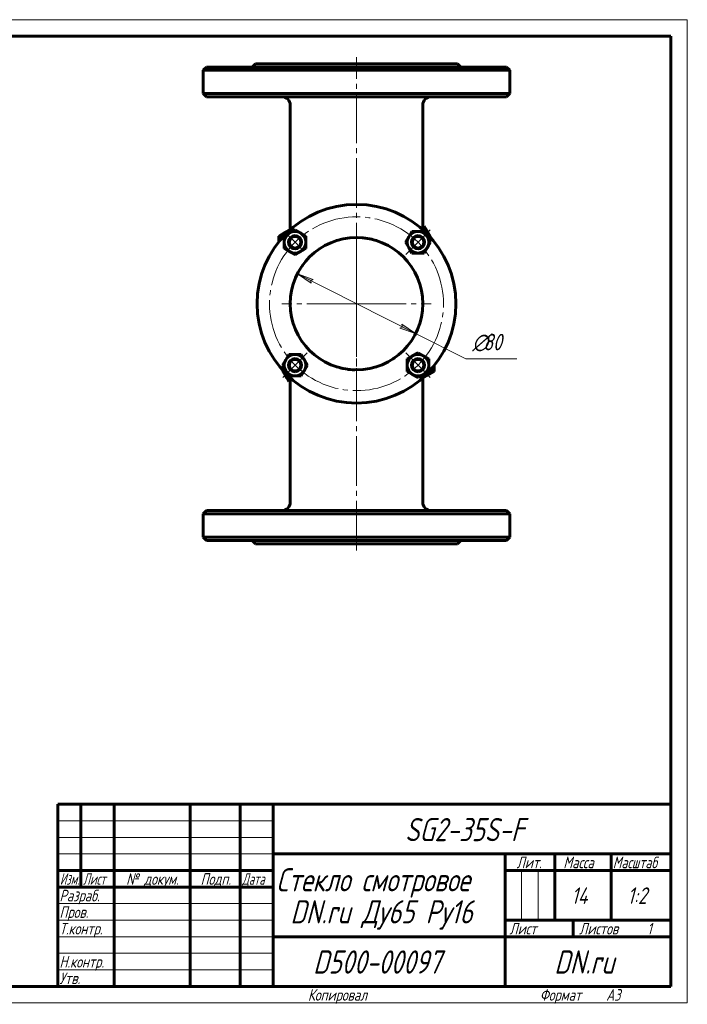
# Model space of a CAD drawing. Header units: millimetres. Extents: x 0 to 420, y 0 to 297.
# Tile 5 of 5: x 219 to 420, y 0 to 297. Entities that reach past the tile are written whole.
import ezdxf

# ---------------------------------------------------------------- set-up
doc = ezdxf.new("R2010")
doc.units = ezdxf.units.MM
for name, pattern in [('K5LT_AXLED', [19.5, 15, -1.5, 1.5, -1.5]), ('K5LT_BASIC', [0]), ('K5LT_THIN', [0])]:
    doc.linetypes.add(name, pattern=pattern)
doc.layers.add('Системный слой', color=7, linetype='Continuous')
doc.layers.add('Системный слой (1)', color=251, linetype='Continuous', true_color=0x6c6c6c)
doc.styles.add('KDIMTEXTSTYLE', font='GOST_AU.SHX', dxfattribs={"width": 0.96, "oblique": 15, "height": 5})
doc.styles.add('KTEXTSTYLE', font='GOST_AU.SHX', dxfattribs={"width": 0.96, "height": 5})
doc.dimstyles.new('KDIMSTYLE (0.50)', dxfattribs={"dimtxt": 5, "dimasz": 1, "dimexe": 2, "dimexo": 0, "dimgap": 1, "dimtad": 1, "dimlfac": 2, "dimtxsty": 'KDIMTEXTSTYLE', "dimsah": 1, "dimcen": 0, "dimdle": 1, "dimadec": 0, "dimazin": 0, "dimtfac": 0.667, "dimtmove": 0, "dimatfit": 3, "dimfxl": 1, "dimtvp": 1, "dimtolj": 1, "dimtzin": 0, "dimarcsym": 0})

# ---------------------------------------------------------------- blocks, each defined once
blk = doc.blocks.new('U52')
at = {"layer": 'Системный слой (1)', "linetype": 'K5LT_BASIC', "lineweight": 60}
for p, q in [((318.28, 191.29), (317.58, 191.37)), ((318.99, 191.24), (318.28, 191.29)), ((319.7, 191.21), (318.99, 191.24))]:
    blk.add_line(p, q, dxfattribs=at)
blk = doc.blocks.new('U53')
at = {"layer": 'Системный слой (1)', "linetype": 'K5LT_BASIC', "lineweight": 60}
for p, q in [((320.52, 231.2), (321.98, 231.12)), ((321.98, 231.12), (323.4, 230.94)), ((323.4, 230.94), (324.79, 230.66))]:
    blk.add_line(p, q, dxfattribs=at)
blk = doc.blocks.new('U54')
at = {"layer": 'Системный слой (1)', "linetype": 'K5LT_BASIC', "lineweight": 60}
for p, q in [((331.33, 194.61), (331.16, 194.5)), ((331.5, 194.73), (331.33, 194.61)), ((331.67, 194.84), (331.5, 194.73))]:
    blk.add_line(p, q, dxfattribs=at)
blk = doc.blocks.new('U55')
at = {"layer": 'Системный слой (1)', "linetype": 'K5LT_BASIC', "lineweight": 60}
for p, q in [((335.01, 224.6), (335.18, 224.41)), ((335.18, 224.41), (335.34, 224.23)), ((335.34, 224.23), (335.49, 224.05))]:
    blk.add_line(p, q, dxfattribs=at)
blk = doc.blocks.new('U56')
at = {"layer": 'Системный слой (1)', "linetype": 'K5LT_BASIC', "lineweight": 60}
for p, q in [((315.34, 191.79), (315.25, 191.82)), ((315.42, 191.77), (315.34, 191.79)), ((315.51, 191.75), (315.42, 191.77))]:
    blk.add_line(p, q, dxfattribs=at)
blk = doc.blocks.new('U57')
at = {"layer": 'Системный слой (1)', "linetype": 'K5LT_BASIC', "lineweight": 60}
for p, q in [((318.28, 191.29), (317.58, 191.37)), ((318.99, 191.24), (318.28, 191.29)), ((319.7, 191.21), (318.99, 191.24))]:
    blk.add_line(p, q, dxfattribs=at)
blk = doc.blocks.new('U58')
at = {"layer": 'Системный слой (1)', "linetype": 'K5LT_BASIC', "lineweight": 60}
for p, q in [((320.52, 231.2), (321.98, 231.12)), ((321.98, 231.12), (323.4, 230.94)), ((323.4, 230.94), (324.79, 230.66))]:
    blk.add_line(p, q, dxfattribs=at)
blk = doc.blocks.new('U59')
at = {"layer": 'Системный слой (1)', "linetype": 'K5LT_BASIC', "lineweight": 60}
for p, q in [((315.34, 191.79), (315.25, 191.82)), ((315.42, 191.77), (315.34, 191.79)), ((315.51, 191.75), (315.42, 191.77))]:
    blk.add_line(p, q, dxfattribs=at)
blk = doc.blocks.new('U60')
at = {"layer": 'Системный слой (1)', "linetype": 'K5LT_BASIC', "lineweight": 60}
for p, q in [((335.01, 224.6), (335.18, 224.41)), ((335.18, 224.41), (335.34, 224.23)), ((335.34, 224.23), (335.49, 224.05))]:
    blk.add_line(p, q, dxfattribs=at)
blk = doc.blocks.new('U61')
at = {"layer": 'Системный слой (1)', "linetype": 'K5LT_AXLED', "lineweight": 18}
for q in [(320.16, 233.7), (297.66, 211.2), (342.66, 211.2), (320.16, 188.7)]:
    blk.add_line((320.16, 211.2), q, dxfattribs=at)
blk = doc.blocks.new('D6')
at = {"layer": 'Системный слой (1)'}
for points in [[(307.08, 218.57), (302.32, 220.24), (306.48, 217.39), (306.33, 218.21)], [(338, 202.17), (333.84, 205.01), (333.99, 204.2), (333.25, 203.84)]]:
    blk.add_hatch(color=256, dxfattribs=at).paths.add_polyline_path(points)
at = {"layer": 'Системный слой (1)', "linetype": 'K5LT_THIN', "lineweight": 18}
for p, q in [((302.32, 220.24), (307.08, 218.57)), ((306.48, 217.39), (302.32, 220.24)), ((302.32, 220.24), (338, 202.17)), ((307.08, 218.57), (306.33, 218.21)), ((306.33, 218.21), (306.48, 217.39)), ((333.25, 203.84), (333.99, 204.2)), ((338, 202.17), (333.25, 203.84)), ((333.99, 204.2), (333.84, 205.01)), ((333.84, 205.01), (338, 202.17)), ((338, 202.17), (353.11, 194.52))]:
    blk.add_line(p, q, dxfattribs=at)
blk.add_wipeout([(355.11, 195.52), (355.11, 202.9), (366.12, 202.9), (366.12, 195.52)]).dxf.layer = 'Системный слой (1)'
blk.add_line((353.11, 194.52), (368.58, 194.52), dxfattribs=at)
at = {"layer": 'Системный слой (1)', "char_height": 5, "attachment_point": 1, "style": 'KTEXTSTYLE'}
for s, insert in [('\\H5.0;\\W1.000;\\Q15;\\Q15;\\W0.960;∅', (355.11, 202.11)), ('\\H5.0;\\W1.000;\\Q15;\\Q15;\\W0.960;80', (358.41, 202.11))]:
    blk.add_mtext(s, dxfattribs=dict(at, insert=insert))
blk = doc.blocks.new('KDIMARROW_01')
at = {"layer": 'Системный слой'}
blk.add_hatch(color=0, dxfattribs=at).paths.add_polyline_path([(-5, -0.66), (0, 0), (-5, 0.66), (-4.5, 0)])
at = {"layer": 'Системный слой', "color": 0, "linetype": 'K5LT_THIN', "lineweight": 18}
for p, q in [((-4.5, 0), (-5, 0.66)), ((-5, 0.66), (0, 0)), ((0, 0), (-5, -0.66)), ((-5, -0.66), (-4.5, 0))]:
    blk.add_line(p, q, dxfattribs=at)
at = {"layer": 'Системный слой (1)', "color": 0, "linetype": 'K5LT_THIN', "lineweight": 18}
blk.add_line((320.16, 211.2), (319.66, 211.2), dxfattribs=at)
blk = doc.blocks.new('U62')
at = {"layer": 'Системный слой (1)', "linetype": 'K5LT_AXLED', "lineweight": 18}
for q in [(320.16, 233.2), (298.16, 211.2), (342.16, 211.2), (320.16, 189.2)]:
    blk.add_line((320.16, 211.2), q, dxfattribs=at)
blk = doc.blocks.new('U63')
at = {"layer": 'Системный слой (1)', "linetype": 'K5LT_AXLED', "lineweight": 18}
for p, q in [((301.6, 229.77), (298.95, 232.42)), ((338.72, 229.77), (342.44, 233.48)), ((304.25, 227.11), (301.6, 229.77)), ((335.01, 226.05), (338.72, 229.77)), ((305.31, 196.35), (301.6, 192.64)), ((335.01, 196.35), (338.72, 192.64)), ((301.6, 192.64), (297.89, 188.93)), ((338.72, 192.64), (342.44, 188.93))]:
    blk.add_line(p, q, dxfattribs=at)
for start, end in [(45, 135), (135, 225), (315, 45), (225, 315)]:
    blk.add_arc((320.16, 211.2), 26.25, start, end, dxfattribs=at)
blk = doc.blocks.new('U64')
at = {"linetype": 'K5LT_THIN', "lineweight": 18}
for p, q in [((0, 297), (420, 297)), ((420, 297), (420, 0)), ((230, 55), (295, 55)), ((230, 50), (295, 50)), ((230, 45), (295, 45)), ((369.96, 25), (369.96, 40)), ((374.98, 25), (374.98, 40)), ((230, 30), (295, 30)), ((230, 25), (295, 25)), ((230, 20), (295, 20)), ((230, 15), (295, 15)), ((230, 10), (295, 10)), ((420, 0), (0, 0))]:
    blk.add_line(p, q, dxfattribs=at)
at = {"linetype": 'K5LT_BASIC', "lineweight": 60}
for p, q in [((20, 292), (415, 292)), ((415, 292), (415, 5)), ((230, 60), (415, 60)), ((230, 5), (230, 60)), ((237, 35), (237, 60)), ((247, 5), (247, 60)), ((270, 5), (270, 60)), ((285, 5), (285, 60)), ((295, 5), (295, 60)), ((295, 45), (415, 45)), ((365, 5), (365, 45)), ((380, 25), (380, 45)), ((397, 25), (397, 45)), ((230, 40), (295, 40)), ((365, 40), (380, 40)), ((380, 40), (415, 40)), ((230, 35), (295, 35)), ((365, 25), (415, 25)), ((385.57, 20), (385.57, 25)), ((295, 20), (365, 20)), ((365, 20), (415, 20)), ((415, 5), (20, 5))]:
    blk.add_line(p, q, dxfattribs=at)
at = {"attachment_point": 1, "style": 'KTEXTSTYLE'}
for s, insert, char_height in [('\\H5.0;\\W1.000;\\Q15;\\Q15;\\W0.960;\\H7.00;SG2-35S-F', (334.83, 55.86), 7), ('\\H5.0;\\W1.000;\\Q15;\\Q15;\\W0.960;\\H3.50;Лит.', (368.47, 44.18), 3.5), ('\\H5.0;\\W1.000;\\Q15;\\Q15;\\W0.960;\\H3.50;Масса', (382.58, 44.18), 3.5), ('\\H5.0;\\W1.000;\\Q15;\\Q15;\\W0.926;\\H3.50;Масштаб', (397.52, 44.18), 3.5), ('\\H5.0;\\W1.000;\\Q15;\\Q15;\\W0.786;\\H3.50;Изм.', (230.62, 39.18), 3.5), ('\\H5.0;\\W1.000;\\Q15;\\Q15;\\W0.800;\\H3.50;Лист', (237.61, 39.18), 3.5), ('\\H5.0;\\W1.000;\\Q15;\\Q15;\\W0.960;\\H3.50;№ докум.', (250.63, 39.18), 3.5), ('\\H5.0;\\W1.000;\\Q15;\\Q15;\\W0.960;\\H3.50;Подп.', (273.1, 39.18), 3.5), ('\\H5.0;\\W1.000;\\Q15;\\Q15;\\W0.800;\\H3.50;Дата', (285.61, 39.18), 3.5), ('\\H5.0;\\W1.000;\\Q15;\\Q15;\\W0.960;\\H7.00;Стекло смотровое', (295.94, 40.69), 7), ('\\H5.0;\\W1.000;\\Q15;\\Q15;\\W0.960;\\H3.50;Разраб.', (230.5, 34.18), 3.5), ('\\H5.0;\\W1.000;\\Q15;\\Q15;\\W0.960;14', (385.01, 34.9), 5), ('\\H5.0;\\W1.000;\\Q15;\\Q15;\\W0.960;1:2', (401.92, 34.9), 5), ('\\H5.0;\\W1.000;\\Q15;\\Q15;\\W0.960;\\H7.00;DN.ru Ду65 Ру16', (300.2, 31.02), 7), ('\\H5.0;\\W1.000;\\Q15;\\Q15;\\W0.960;\\H3.50;Пров.', (230.5, 29.18), 3.5), ('\\H5.0;\\W1.000;\\Q15;\\Q15;\\W0.960;\\H3.50;Т.контр.', (230.5, 24.18), 3.5), ('\\H5.0;\\W1.000;\\Q15;\\Q15;\\W0.960;\\H3.50;Лист', (366.32, 24.18), 3.5), ('\\H5.0;\\W1.000;\\Q15;\\Q15;\\W0.960;\\H3.50;Листов', (387.36, 24.18), 3.5), ('\\H5.0;\\W1.000;\\Q15;\\Q15;\\W0.960;\\H3.50;1', (407.91, 24.18), 3.5), ('\\H5.0;\\W1.000;\\Q15;\\Q15;\\W0.960;\\H7.00;D500-00097', (307.06, 15.86), 7), ('\\H5.0;\\W1.000;\\Q15;\\Q15;\\W0.960;\\H7.00;DN.ru', (379.84, 15.86), 7), ('\\H5.0;\\W1.000;\\Q15;\\Q15;\\W0.960;\\H3.50;Н.контр.', (230.5, 14.18), 3.5), ('\\H5.0;\\W1.000;\\Q15;\\Q15;\\W0.960;\\H3.50;Утв.', (230.5, 9.18), 3.5), ('\\H5.0;\\W1.000;\\Q15;\\Q15;\\W0.960;\\H3.50;Копировал', (305.5, 4.18), 3.5), ('\\H5.0;\\W1.000;\\Q15;\\Q15;\\W0.960;\\H3.50;Формат', (375.5, 4.18), 3.5), ('\\H5.0;\\W1.000;\\Q15;\\Q15;\\W0.960;\\H3.50;A3', (395.5, 4.18), 3.5)]:
    blk.add_mtext(s, dxfattribs=dict(at, insert=insert, char_height=char_height))

msp = doc.modelspace()

# ---------------------------------------------------------------- linework, layer by layer
at = {"layer": 'Системный слой (1)', "linetype": 'K5LT_BASIC', "lineweight": 60}
for p, q in [((274.9118, 282.7041), (273.9118, 281.7041)), ((274.9118, 282.7041), (365.4118, 282.7041)), ((289.6618, 283.7041), (288.6618, 282.7041)), ((289.6618, 283.7041), (350.6618, 283.7041)), ((350.6618, 283.7041), (351.6618, 282.7041)), ((365.4118, 282.7041), (366.4118, 281.7041)), ((273.9118, 274.7041), (273.9118, 281.7041)), ((273.9118, 281.7041), (320.1618, 281.7041)), ((320.1618, 281.7041), (366.4118, 281.7041)), ((366.4118, 274.7041), (366.4118, 281.7041)), ((320.1618, 274.7041), (273.9118, 274.7041)), ((274.9118, 273.7041), (273.9118, 274.7041)), ((274.9118, 273.7041), (365.4118, 273.7041)), ((366.4118, 274.7041), (320.1618, 274.7041)), ((365.4118, 273.7041), (366.4118, 274.7041)), ((300.1618, 233.5647), (300.1618, 271.2041)), ((340.1618, 233.5647), (340.1618, 271.2041)), ((296.6885, 231.642), (298.3135, 232.5802)), ((298.3135, 232.5802), (299.9385, 233.5184)), ((298.3502, 231.642), (299.9752, 232.5802)), ((299.9385, 233.5184), (300.0431, 233.458)), ((299.9752, 232.5802), (301.6002, 233.5184)), ((301.6002, 233.5184), (303.2252, 232.5802)), ((303.2252, 232.5802), (304.8502, 231.642)), ((335.9087, 231.3906), (336.8469, 233.0156)), ((336.8469, 233.0156), (338.7233, 233.0156)), ((338.7233, 233.0156), (340.5997, 233.0156)), ((340.1618, 234.6774), (340.5997, 234.6774)), ((340.5997, 234.6774), (341.5379, 233.0524)), ((340.5997, 233.0156), (341.5379, 231.3906)), ((341.5379, 233.0524), (342.4761, 231.4274)), ((296.6885, 229.8857), (296.6885, 231.642)), ((298.3502, 229.7656), (298.3502, 231.642)), ((298.3502, 227.8892), (298.3502, 229.7656)), ((304.8502, 231.642), (304.8502, 229.7656)), ((304.8502, 229.7656), (304.8502, 227.8892)), ((334.9705, 229.7656), (335.9087, 231.3906)), ((335.9087, 228.1406), (334.9705, 229.7656)), ((341.5379, 231.3906), (342.4761, 229.7656)), ((342.4761, 229.7656), (341.5379, 228.1406)), ((342.4761, 231.4274), (342.4157, 231.3228)), ((299.9752, 226.951), (298.3502, 227.8892)), ((301.6002, 226.0128), (299.9752, 226.951)), ((303.2252, 226.951), (301.6002, 226.0128)), ((304.8502, 227.8892), (303.2252, 226.951)), ((336.8469, 226.5156), (335.9087, 228.1406)), ((338.7233, 226.5156), (336.8469, 226.5156)), ((340.5997, 226.5156), (338.7233, 226.5156)), ((341.5379, 228.1406), (340.5997, 226.5156)), ((336.5903, 222.6103), (336.5821, 222.6223)), ((336.5824, 222.6219), (336.5821, 222.6223)), ((336.5824, 222.6219), (336.5821, 222.6223)), ((336.582, 199.7856), (336.5903, 199.7978)), ((337.0983, 195.4571), (338.7233, 196.3953)), ((338.7233, 196.3953), (340.3483, 195.4571)), ((297.8474, 192.6425), (298.7856, 194.2675)), ((298.7856, 194.2675), (299.7238, 195.8925)), ((299.7238, 195.8925), (301.6002, 195.8925)), ((301.6002, 195.8925), (303.4766, 195.8925)), ((303.4766, 195.8925), (304.4148, 194.2675)), ((304.4148, 194.2675), (305.353, 192.6425)), ((335.4733, 194.5189), (337.0983, 195.4571)), ((335.4733, 192.6425), (335.4733, 194.5189)), ((340.3483, 195.4571), (341.9733, 194.5189)), ((341.9733, 194.5189), (341.9733, 192.6425)), ((298.7856, 191.0175), (297.8474, 192.6425)), ((297.8474, 190.9808), (297.9078, 191.0854)), ((298.7856, 189.3558), (297.8474, 190.9808)), ((299.7238, 189.3925), (298.7856, 191.0175)), ((304.4148, 191.0175), (303.4766, 189.3925)), ((305.353, 192.6425), (304.4148, 191.0175)), ((335.4733, 190.7661), (335.4733, 192.6425)), ((337.0983, 189.8279), (335.4733, 190.7661)), ((341.9733, 190.7661), (340.3483, 189.8279)), ((341.9733, 192.6425), (341.9733, 190.7661)), ((343.6351, 190.7661), (342.0101, 189.8279)), ((343.6351, 192.5224), (343.6351, 190.7661)), ((299.7238, 187.7308), (298.7856, 189.3558)), ((301.6002, 189.3925), (299.7238, 189.3925)), ((300.1618, 187.7308), (299.7238, 187.7308)), ((300.1618, 151.2041), (300.1618, 188.8434)), ((303.4766, 189.3925), (301.6002, 189.3925)), ((338.7233, 188.8897), (337.0983, 189.8279)), ((340.3483, 189.8279), (338.7233, 188.8897)), ((340.1618, 151.2041), (340.1618, 188.8434)), ((340.3851, 188.8897), (340.2805, 188.9501)), ((342.0101, 189.8279), (340.3851, 188.8897)), ((274.9118, 148.7041), (273.9118, 147.7041)), ((273.9118, 140.7041), (273.9118, 147.7041)), ((273.9118, 147.7041), (320.1618, 147.7041)), ((365.4118, 148.7041), (274.9118, 148.7041)), ((320.1618, 147.7041), (366.4118, 147.7041)), ((365.4118, 148.7041), (366.4118, 147.7041)), ((366.4118, 140.7041), (366.4118, 147.7041)), ((274.9118, 139.7041), (273.9118, 140.7041)), ((320.1618, 140.7041), (273.9118, 140.7041)), ((366.4118, 140.7041), (320.1618, 140.7041)), ((365.4118, 139.7041), (366.4118, 140.7041)), ((274.9118, 139.7041), (365.4118, 139.7041)), ((289.6618, 138.7041), (288.6618, 139.7041)), ((289.6618, 138.7041), (350.6618, 138.7041)), ((350.6618, 138.7041), (351.6618, 139.7041))]:
    msp.add_line(p, q, dxfattribs=at)
for centre, radius in [((320.1618, 211.2041), 30), ((301.6002, 229.7656), 1.75), ((338.7233, 229.7656), 1.75), ((301.6002, 192.6425), 1.75), ((338.7233, 192.6425), 1.75)]:
    msp.add_circle(centre, radius, dxfattribs=at)
for centre, radius, start, end in [((297.6618, 271.2041), 2.5, 0, 90), ((342.6618, 271.2041), 2.5, 90, 180), ((299.9385, 229.7656), 3.25, 120, 177.830646), ((299.9385, 229.7656), 3.25, 97.076066, 120), ((301.6002, 229.7656), 3.25, 120, 180), ((301.6002, 229.7656), 3.25, 60, 120), ((301.6002, 229.7656), 3.25, 0, 60), ((338.7233, 229.7656), 3.25, 90, 150), ((338.7233, 229.7656), 3.25, 30, 90), ((338.7233, 231.4274), 3.25, 30, 63.73017), ((338.7233, 231.4274), 3.25, 7.076066, 30), ((301.6002, 229.7656), 3.25, 180, 240), ((301.6002, 229.7656), 2, 90, 270), ((320.1618, 211.2041), 20, 0, 270), ((301.6002, 229.7656), 2, 270, 90), ((301.6002, 229.7656), 3.25, 300, 0), ((338.7233, 229.7656), 3.25, 150, 210), ((338.7233, 229.7656), 2, 90, 270), ((338.7233, 229.7656), 2, 270, 90), ((338.7233, 229.7656), 3.25, 330, 30), ((301.6002, 229.7656), 3.25, 240, 300), ((338.7233, 229.7656), 3.25, 210, 270), ((338.7233, 229.7656), 3.25, 270, 330), ((302.9118, 223.1806), 1, 325.228056, 326.094974), ((320.1618, 211.2041), 20, 270, 0), ((302.9118, 199.2275), 1, 33.964457, 34.771944), ((301.6002, 192.6425), 3.25, 150, 210), ((301.6002, 192.6425), 3.25, 90, 150), ((301.6002, 192.6425), 2, 90, 270), ((301.6002, 192.6425), 3.25, 30, 90), ((301.6002, 192.6425), 2, 270, 90), ((301.6002, 192.6425), 3.25, 330, 30), ((338.7233, 192.6425), 3.25, 120, 180), ((338.7233, 192.6425), 2, 90, 270), ((338.7233, 192.6425), 3.25, 60, 120), ((338.7233, 192.6425), 2, 270, 90), ((338.7233, 192.6425), 3.25, 0, 60), ((301.6002, 190.9808), 3.25, 187.076066, 210), ((301.6002, 192.6425), 3.25, 210, 270), ((301.6002, 192.6425), 3.25, 270, 330), ((338.7233, 192.6425), 3.25, 180, 240), ((338.7233, 192.6425), 3.25, 300, 0), ((340.3851, 192.6425), 3.25, 300, 357.830646), ((301.6002, 190.9808), 3.25, 210, 243.73017), ((338.7233, 192.6425), 3.25, 240, 300), ((340.3851, 192.6425), 3.25, 277.076066, 300), ((297.6618, 151.2041), 2.5, 270, 0), ((342.6618, 151.2041), 2.5, 180, 270)]:
    msp.add_arc(centre, radius, start, end, dxfattribs=at)
for points, knots in [([(303.7417, 222.6228), (303.7408, 222.6214), (303.742, 222.6232), (303.7487, 222.633), (303.7541, 222.6409), (303.769, 222.6626), (303.7785, 222.6764), (303.8015, 222.7094), (303.815, 222.7287), (303.8458, 222.7725), (303.8632, 222.797), (303.8824, 222.824)], [0, 0, 0, 0, 3.17707368, 3.17707368, 6.35414736, 6.35414736, 9.53122104, 9.53122104, 12.70829473, 12.70829473, 15.88536841, 15.88536841, 15.88536841, 15.88536841]), ([(303.7417, 222.6228), (303.7417, 222.6228), (303.7417, 222.6228), (303.7429, 222.6246), (303.742, 222.6233), (303.7487, 222.633), (303.7541, 222.6409), (303.769, 222.6626), (303.7785, 222.6764), (303.8015, 222.7094), (303.815, 222.7287), (303.8458, 222.7725), (303.8632, 222.797), (303.8824, 222.824)], [0, 0, 0, 0, 0.01771421, 0.01771421, 3.17707368, 3.17707368, 6.35414736, 6.35414736, 9.53122104, 9.53122104, 12.70829473, 12.70829473, 15.88536841, 15.88536841, 15.88536841, 15.88536841]), ([(336.4561, 222.8028), (336.458, 222.8), (336.46, 222.7973), (336.4652, 222.79), (336.4683, 222.7855), (336.4764, 222.7741), (336.4812, 222.7674), (336.4946, 222.7484), (336.5027, 222.7369), (336.5231, 222.7078), (336.5343, 222.6918), (336.5532, 222.6646), (336.561, 222.6533), (336.573, 222.6358), (336.5773, 222.6295), (336.5818, 222.6229), (336.5826, 222.6217), (336.5824, 222.6219)], [0, 0, 0, 0, 0.37513006, 0.37513006, 1.00034683, 1.00034683, 2.00069366, 2.00069366, 3.87634397, 3.87634397, 7.05140859, 7.05140859, 10.22647322, 10.22647322, 13.40153784, 13.40153784, 15.87532311, 15.87532311, 15.87532311, 15.87532311]), ([(336.4561, 222.8028), (336.458, 222.8), (336.46, 222.7973), (336.4652, 222.79), (336.4683, 222.7855), (336.4764, 222.7741), (336.4812, 222.7674), (336.4946, 222.7484), (336.5027, 222.7369), (336.5231, 222.7078), (336.5343, 222.6918), (336.5532, 222.6646), (336.561, 222.6533), (336.573, 222.6358), (336.5773, 222.6295), (336.5818, 222.6229), (336.5826, 222.6217), (336.5824, 222.6219)], [0, 0, 0, 0, 0.37513006, 0.37513006, 1.00034683, 1.00034683, 2.00069366, 2.00069366, 3.87634397, 3.87634397, 7.05140859, 7.05140859, 10.22647322, 10.22647322, 13.40153784, 13.40153784, 15.87532311, 15.87532311, 15.87532311, 15.87532311]), ([(303.8599, 199.616), (303.8573, 199.6196), (303.8548, 199.6232), (303.8486, 199.6319), (303.845, 199.6371), (303.8349, 199.6513), (303.8287, 199.66), (303.8116, 199.6843), (303.8015, 199.6988), (303.7817, 199.7273), (303.7725, 199.7405), (303.7575, 199.7622), (303.7518, 199.7705), (303.7436, 199.7825), (303.7429, 199.7837), (303.7406, 199.787), (303.7409, 199.7866), (303.7411, 199.7863)], [0, 0, 0, 0, 0.52898643, 0.52898643, 1.32246608, 1.32246608, 2.77717877, 2.77717877, 5.55435754, 5.55435754, 8.9279857, 8.9279857, 12.30161387, 12.30161387, 15.80251492, 15.80251492, 16.86814083, 16.86814083, 16.86814083, 16.86814083]), ([(303.8599, 199.616), (303.8573, 199.6196), (303.8548, 199.6232), (303.8486, 199.6319), (303.845, 199.6371), (303.8349, 199.6513), (303.8287, 199.66), (303.8116, 199.6843), (303.8015, 199.6988), (303.7817, 199.7273), (303.7725, 199.7405), (303.7575, 199.7622), (303.7518, 199.7705), (303.7436, 199.7825), (303.7429, 199.7837), (303.7406, 199.787), (303.7409, 199.7866), (303.7411, 199.7863)], [0, 0, 0, 0, 0.52898643, 0.52898643, 1.32246608, 1.32246608, 2.77717877, 2.77717877, 5.55435754, 5.55435754, 8.9279857, 8.9279857, 12.30161387, 12.30161387, 15.80251491, 15.80251491, 16.86814083, 16.86814083, 16.86814083, 16.86814083]), ([(336.582, 199.7856), (336.5828, 199.7869), (336.5817, 199.7852), (336.5754, 199.7758), (336.5702, 199.7682), (336.5558, 199.7474), (336.5467, 199.7342), (336.5246, 199.7024), (336.5116, 199.6838), (336.482, 199.6417), (336.4652, 199.6181), (336.4467, 199.5921)], [0, 0, 0, 0, 3.17665921, 3.17665921, 6.35331842, 6.35331842, 9.52997764, 9.52997764, 12.70663685, 12.70663685, 15.88329606, 15.88329606, 15.88329606, 15.88329606]), ([(336.582, 199.7856), (336.5828, 199.7869), (336.5817, 199.7852), (336.5754, 199.7758), (336.5702, 199.7682), (336.5558, 199.7474), (336.5467, 199.7342), (336.5246, 199.7024), (336.5116, 199.6838), (336.482, 199.6417), (336.4652, 199.6181), (336.4467, 199.5921)], [0, 0, 0, 0, 3.17665921, 3.17665921, 6.35331842, 6.35331842, 9.52997764, 9.52997764, 12.70663685, 12.70663685, 15.88329606, 15.88329606, 15.88329606, 15.88329606])]:
    msp.add_open_spline(points, degree=3, knots=knots, dxfattribs=at)

# ---------------------------------------------------------------- block references
at = {"layer": 'Системный слой (1)'}
for name in ['U61', 'U53', 'U58', 'U55', 'U60', 'U54', 'U56', 'U59', 'U52', 'U57']:
    msp.add_blockref(name, (0, 0), dxfattribs=at)

# ---------------------------------------------------------------- next in the draw order: dimensions: what is measured, and where the dimension line sits
dim = msp.add_diameter_dim_2p(p1=(284.4776, 229.2773), p2=(355.8459, 193.1309), dimstyle='KDIMSTYLE (0.50)', override={"dimtih": 1, "dimtoh": 1, "dimpost": '\\H5.0;\\W0.960;\\Q15;<>', "dimblk1": 'KDIMARROW_01', "dimblk2": 'KDIMARROW_01', "dimtol": 1, "dimtp": 0, "dimtm": 0, "dimtdec": 5, "dimtmove": 1, "dimatfit": 2, "dimtolj": 1}, dxfattribs=at)
dim.commit()
dim.dimension.update_dxf_attribs({"geometry": 'D6', "text_midpoint": (355.1053, 194.5189), "dimtype": 163})

# ---------------------------------------------------------------- next in the draw order: linework, layer by layer
at = {"layer": 'Системный слой (1)', "linetype": 'K5LT_AXLED', "lineweight": 18}
for p, q in [((320.1618, 220.6605), (320.1618, 285.7041)), ((320.1618, 136.7041), (320.1618, 201.7476))]:
    msp.add_line(p, q, dxfattribs=at)

# ---------------------------------------------------------------- next in the draw order: block references
msp.add_blockref('U64', (0, 0))
at = {"layer": 'Системный слой (1)'}
for name in ['U63', 'U62']:
    msp.add_blockref(name, (0, 0), dxfattribs=at)

doc.saveas('drawing.dxf')
